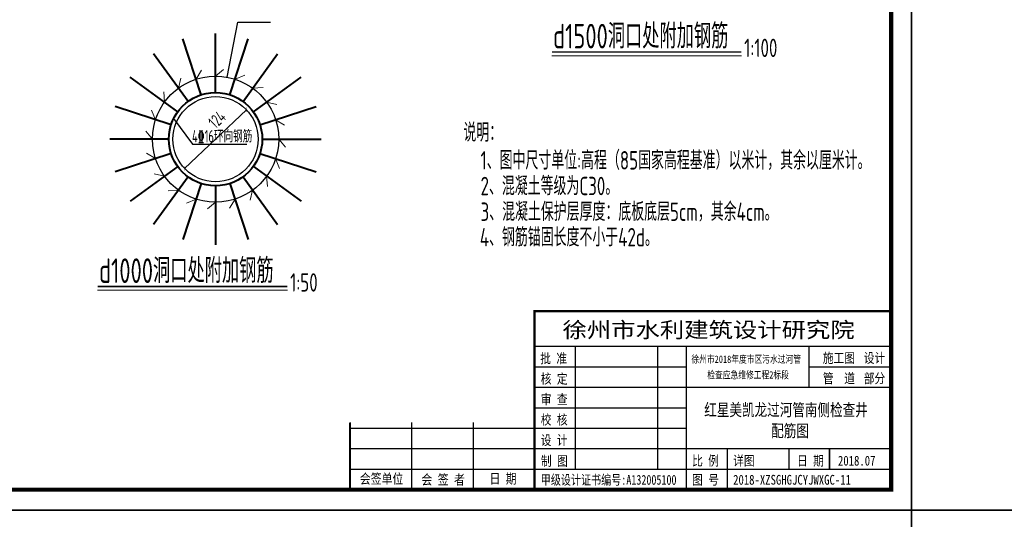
# Model space of a CAD drawing. Header units: millimetres. Extents: x 65530 to 130460, y -103607 to -18875.
# Tile 9 of 75: x 88243 to 90645, y -83022 to -81803. Entities that reach past the tile are written whole.
import ezdxf

# ---------------------------------------------------------------- set-up
doc = ezdxf.new("R2010")
doc.units = ezdxf.units.MM
doc.header["$LTSCALE"] = 0.5
doc.layers.add('图框', color=7, linetype='Continuous')
for name, color, linetype, lineweight in [('标注线', 4, 'Continuous', 13), ('粗线', 1, 'Continuous', 40), ('细实线', 7, 'Continuous', 25)]:
    doc.layers.add(name, color=color, linetype=linetype, lineweight=lineweight)
doc.styles.add('HzTxt', font='tssdeng.shx', dxfattribs={"width": 0.7, "bigfont": 'hztxt.shx'})
doc.styles.add('图框', font='simfang.ttf', dxfattribs={"width": 0.8, "height": 4})
doc.dimstyles.new('1bi50', dxfattribs={"dimtxt": 30, "dimasz": 7.5, "dimexe": 15, "dimexo": 15, "dimgap": 5, "dimtad": 1, "dimdec": 0, "dimtxsty": 'HzTxt', "dimblk": 'ARCHTICK', "dimcen": 2.5, "dimclrd": 256, "dimclre": 256, "dimclrt": 256, "dimadec": 0, "dimazin": 0, "dimtfac": 1, "dimtdec": 0, "dimtmove": 2, "dimatfit": 2, "dimfxl": 0, "dimlwd": -1, "dimlwe": -1, "dimarcsym": 0})

# ---------------------------------------------------------------- blocks, each defined once
blk = doc.blocks.new('_ArchTick')
at = {"color": 0, "linetype": 'ByBlock', "const_width": 0.15}
blk.add_lwpolyline([(-0.5, -0.5), (0.5, 0.5)], dxfattribs=at)
blk = doc.blocks.new('*D734')
at = {"layer": 'Defpoints', "color": 0}
for p in [(88796.3, -82022.9), (88645, -82165.6)]:
    blk.add_point(p, dxfattribs=at)
at = {"layer": '细实线'}
blk.add_line((88645, -82165.6), (88796.3, -82022.9), dxfattribs=at)
at = {"layer": '细实线', "xscale": 7.5, "yscale": 7.5, "zscale": 7.5}
for p, rotation in [((88796.3, -82022.9), 43.32210201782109), ((88645, -82165.6), 223.3221020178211)]:
    blk.add_blockref('_ArchTick', p, dxfattribs=dict(at, rotation=rotation))
at = {"layer": '细实线', "insert": (88724.3, -82046.3), "char_height": 30, "attachment_point": 5, "rotation": 43.3221, "style": 'HzTxt'}
blk.add_mtext('124', dxfattribs=at)

msp = doc.modelspace()

# ---------------------------------------------------------------- linework, layer by layer
for p, q in [((89498.76, -82514.16), (89498.76, -82949.87)), ((89498.76, -82949.87), (89498.76, -82514.16)), ((89498.76, -82599.87), (90368.76, -82599.87)), ((89598.76, -82899.87), (89598.76, -82599.87)), ((89798.76, -82599.87), (89798.76, -82899.87)), ((89868.76, -82599.87), (89868.76, -82949.87)), ((90168.76, -82699.87), (90168.76, -82599.87)), ((89498.76, -82649.87), (89868.76, -82649.87)), ((90168.76, -82649.87), (90368.76, -82649.87)), ((89498.76, -82699.87), (90368.76, -82699.87)), ((89498.76, -82749.87), (89868.76, -82749.87)), ((89048.76, -82786.04), (89048.76, -82949.87)), ((89198.76, -82786.04), (89198.76, -82949.87)), ((89348.76, -82786.04), (89348.76, -82949.87)), ((89048.76, -82799.87), (89868.76, -82799.87)), ((89048.76, -82849.87), (90368.76, -82849.87)), ((89968.76, -82849.87), (89968.76, -82949.87)), ((90118.76, -82849.87), (90118.76, -82899.87)), ((90218.76, -82849.87), (90218.76, -82899.87)), ((90218.76, -82899.87), (90218.76, -82849.87)), ((89048.76, -82899.87), (90368.76, -82899.87))]:
    msp.add_line(p, q)
for points in [[(86218.76, -82999.87), (90418.76, -82999.87), (90418.76, -80029.87), (86218.76, -80029.87)], [(90418.76, -82999.87), (94618.76, -82999.87), (94618.76, -80029.87), (90418.76, -80029.87)], [(86218.76, -85969.87), (90418.76, -85969.87), (90418.76, -82999.87), (86218.76, -82999.87)], [(90418.76, -85969.87), (94618.76, -85969.87), (94618.76, -82999.87), (90418.76, -82999.87)]]:
    msp.add_lwpolyline(points, close=True)
for points, const_width in [([(86468.76, -80079.87), (90368.76, -80079.87), (90368.76, -82949.87), (86468.76, -82949.87), (86468.76, -80079.87)], 10), ([(90368.76, -82514.16), (89498.76, -82514.16), (89498.76, -82949.87)], 5), ([(89048.76, -82786.04), (89048.76, -82949.87)], 5)]:
    msp.add_lwpolyline(points, dxfattribs=dict(const_width=const_width))
at = {"layer": '标注线'}
for p, q in [((89540.76, -81890.49), (90003.82, -81890.49)), ((88673.06, -81947.82), (88686.56, -81926.21)), ((88720.65, -81940.28), (88740.17, -81923.9)), ((88630.13, -81969.69), (88636.29, -81944.97)), ((88768.24, -81947.82), (88791.86, -81938.27)), ((88811.17, -81969.69), (88836.59, -81967.91)), ((88596.06, -82003.76), (88594.28, -81978.34)), ((88574.19, -82046.69), (88564.64, -82023.07)), ((88845.24, -82003.76), (88869.96, -82009.92)), ((88867.11, -82046.69), (88888.72, -82060.19)), ((88566.65, -82094.28), (88550.27, -82074.77)), ((88874.65, -82094.28), (88891.03, -82113.8)), ((88574.19, -82141.87), (88552.58, -82128.37)), ((88867.11, -82141.87), (88876.66, -82165.49)), ((88596.06, -82184.8), (88571.34, -82178.64)), ((88845.24, -82184.8), (88847.02, -82210.22)), ((88630.13, -82218.87), (88604.71, -82220.65)), ((88673.06, -82240.74), (88649.44, -82250.29)), ((88768.24, -82240.74), (88754.74, -82262.35)), ((88811.17, -82218.87), (88805.01, -82243.59)), ((88720.65, -82248.28), (88701.14, -82264.66)), ((88433.08, -82463.1), (88896.13, -82463.1))]:
    msp.add_line(p, q, dxfattribs=at)
at = {"layer": '标注线', "const_width": 4}
for points in [[(89541.02, -81881.45), (90003.3, -81881.45)], [(88433.34, -82454.05), (88895.62, -82454.05)]]:
    msp.add_lwpolyline(points, dxfattribs=at)
at = {"layer": '粗线'}
for p, q in [((88685.42, -81985.86), (88641, -81849.14)), ((88720.65, -81980.28), (88720.65, -81836.53)), ((88755.88, -81985.86), (88800.3, -81849.14)), ((88653.64, -82002.05), (88569.15, -81885.75)), ((88787.66, -82002.05), (88872.15, -81885.75)), ((88628.42, -82027.27), (88512.12, -81942.78)), ((88812.88, -82027.27), (88929.18, -81942.78)), ((88612.23, -82059.05), (88475.51, -82014.63)), ((88829.07, -82059.05), (88965.79, -82014.63)), ((88606.65, -82094.28), (88462.9, -82094.28)), ((88834.65, -82094.28), (88978.4, -82094.28)), ((88612.23, -82129.51), (88475.51, -82173.93)), ((88829.07, -82129.51), (88965.79, -82173.93)), ((88628.42, -82161.29), (88512.12, -82245.78)), ((88812.88, -82161.29), (88929.18, -82245.78)), ((88653.64, -82186.51), (88569.15, -82302.81)), ((88787.66, -82186.51), (88872.15, -82302.81)), ((88685.42, -82202.7), (88641, -82339.42)), ((88720.65, -82208.28), (88720.65, -82352.03)), ((88755.88, -82202.7), (88800.3, -82339.42))]:
    msp.add_line(p, q, dxfattribs=at)
msp.add_circle((88720.65, -82094.28), 114, dxfattribs=at)
at = {"layer": '细实线'}
for p, q in [((88748.83, -81942.88), (88775.26, -81808.51)), ((88775.26, -81808.51), (88854.87, -81808.51)), ((88618.28, -82044.11), (88664.72, -82106.13)), ((88664.72, -82106.13), (88797.19, -82106.13))]:
    msp.add_line(p, q, dxfattribs=at)
for radius in [154, 104]:
    msp.add_circle((88720.65, -82094.28), radius, dxfattribs=at)

# ---------------------------------------------------------------- texts
at = {"style": '图框'}
for s, height, width, p in [('徐州市水利建筑设计研究院', 37.8571, 1.15, (89567.1, -82578.72)), ('批 准', 24, 0.8, (89512.76, -82641.41)), ('徐州市2018年度市区污水过河管', 18, 0.75, (89881.58, -82640.43)), ('施工图', 24, 0.8, (90202.02, -82640.43)), ('设计', 24, 0.8, (90301.92, -82640.43)), ('核 定', 24, 0.8, (89514.02, -82691.15)), ('检查应急维修工程2标段', 18, 0.75, (89920.21, -82678.68)), ('管  道', 24, 0.8, (90202.02, -82690.1)), ('部分', 24, 0.8, (90301.92, -82690.1)), ('审 查', 24, 0.8, (89514.02, -82741.15)), ('校 核', 24, 0.8, (89514.02, -82791.15)), ('设 计', 24, 0.8, (89514.02, -82841.15)), ('制 图', 24, 0.8, (89514.35, -82891.84)), ('比 例', 24, 0.8, (89883.25, -82891.23)), ('详图', 24, 0.8, (89983.25, -82891.23)), ('日 期', 24, 0.8, (90139.02, -82891.23)), ('2018.07', 24, 0.8, (90239.02, -82891.23)), ('会签单位', 24.286, 0.8, (89072.71, -82935.39)), ('会 签 者', 24.286, 0.8, (89223.05, -82937.53)), ('日 期', 24.286, 0.8, (89388.89, -82935.14)), ('甲级设计证书编号:A132005100', 24, 0.75, (89514.04, -82937.96)), ('图 号', 24, 0.8, (89883.25, -82937.81)), ('2018-XZSGHGJCYJWXGC-11', 24, 0.8, (89983.25, -82937.81))]:
    msp.add_text(s, height=height, dxfattribs=dict(at, width=width)).set_placement(p)
at = {"layer": '图框', "style": '图框', "width": 0.75}
for s, p in [('红星美凯龙过河管南侧检查井', (89912.81, -82770.04)), ('配筋图 ', (90076.09, -82821.21))]:
    msp.add_text(s, height=30, dxfattribs=at).set_placement(p)
at = {"layer": '标注线', "style": 'HzTxt'}
for s, height, width, p in [('d1500洞口处附加钢筋', 60, 0.7, (89543.98, -81872.74)), ('1:100', 45, 0.7, (90010.22, -81893.92)), ('说明：', 45, 0.7, (89325.26, -82100.45)), ('4%%13216环向钢筋', 30, 0.65, (88663.28, -82102.18)), ('1、图中尺寸单位:高程（85国家高程基准）以米计，其余以厘米计。', 45, 0.7, (89367.13, -82168.38)), ('2、混凝土等级为C30。', 45, 0.7, (89367.13, -82231.11)), ('3、混凝土保护层厚度：底板底层5cm，其余4cm。', 45, 0.7, (89367.13, -82293.96)), ('4、钢筋锚固长度不小于42d。', 45, 0.7, (89365.3, -82356.13)), ('d1000洞口处附加钢筋', 60, 0.7, (88436.3, -82445.35)), ('1:50', 45, 0.7, (88902.54, -82466.52))]:
    msp.add_text(s, height=height, dxfattribs=dict(at, width=width)).set_placement(p)

# ---------------------------------------------------------------- dimensions: what is measured, and where the dimension line sits
at = {"layer": '细实线'}
dim = msp.add_diameter_dim_2p(p1=(88644.99, -82165.64), p2=(88796.31, -82022.93), text='124', dimstyle='1bi50', dxfattribs=at)
dim.commit()
dim.dimension.update_dxf_attribs({"geometry": '*D734', "text_midpoint": (88724.34, -82046.28), "dimtype": 163})

doc.saveas('drawing.dxf')
